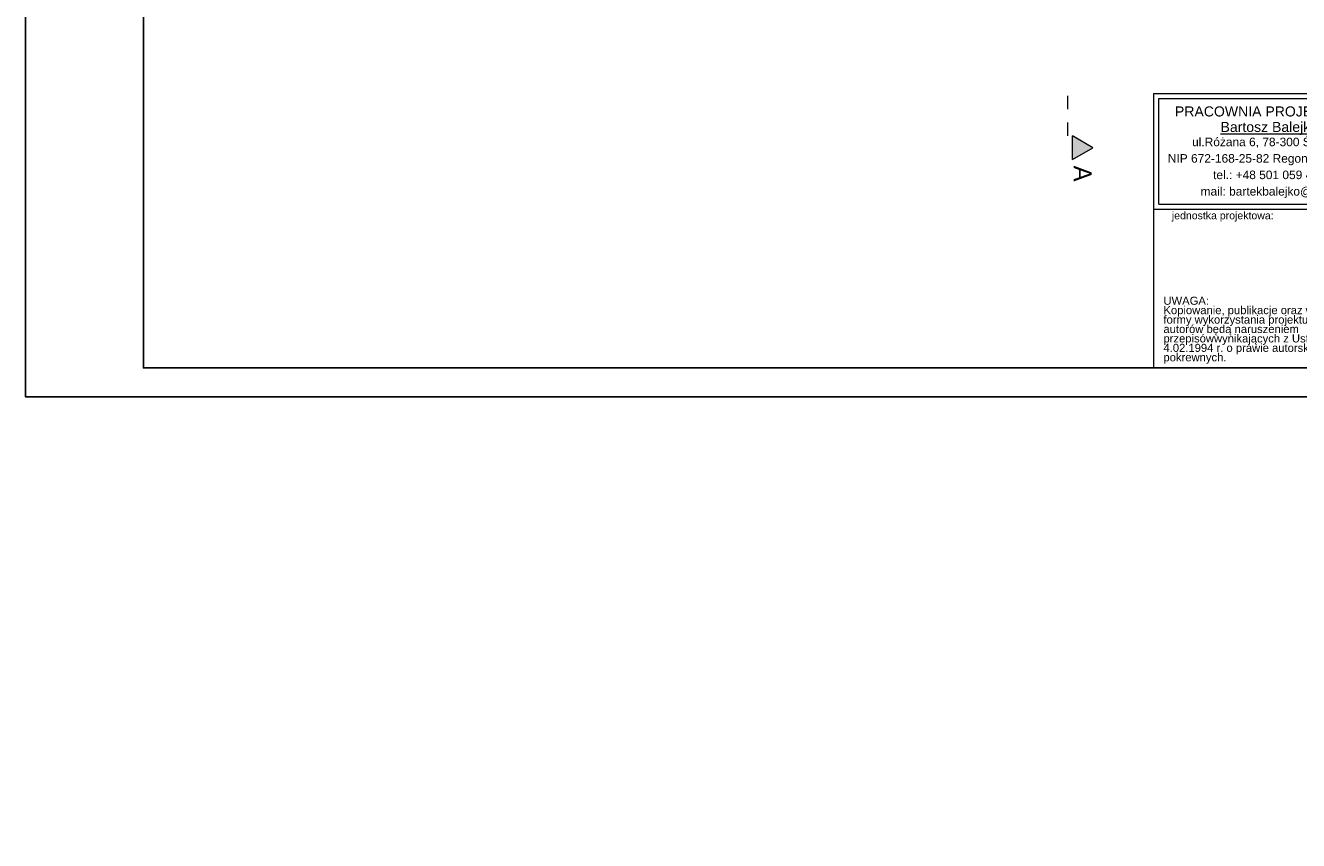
# Model space of a CAD drawing. Extents: x -438200 to -357500, y 15000 to 163871.
# Tile 99 of 148: x -438200 to -411234, y 89599 to 106865. Entities that reach past the tile are written whole.
import ezdxf
from ezdxf.lldxf.tags import DXFTag

# ---------------------------------------------------------------- set-up
doc = ezdxf.new("R2010")
doc.units = 0
doc.header["$MEASUREMENT"] = 0
doc.set_wipeout_variables(frame=1)
doc.linetypes.add('Dashed', pattern=[564.444447, 282.222223, -282.222223])
doc.layers.get('0').update_dxf_attribs({"color": 252})
for name, color, linetype in [('#podkład', 252, 'Continuous'), ('_TABELA', 7, 'Continuous'), ('IS_Opisy_działek_Therm', 7, 'SOLID')]:
    doc.layers.add(name, color=color, linetype=linetype)
for name, color, linetype, lineweight in [('ARCH TABELA_Nr_Pióra__21', 252, 'Continuous', 9), ('ARCH TABELA_Nr_Pióra__7', 252, 'Continuous', 13), ('INWENT OPISY_Nr_Pióra__21', 252, 'Continuous', 9), ('INWENT OPISY_Nr_Pióra__41', 252, 'Continuous', 15)]:
    doc.layers.add(name, color=color, linetype=linetype, lineweight=lineweight)
doc.styles.add('GENERATED_STYLE_5', font='txt')
doc.styles.add('GENERATED_STYLE_7', font='arial.ttf')
doc.styles.add('GENERATED_STYLE_8', font='arial.ttf')
doc.styles.get("Standard").update_dxf_attribs({"font": 'arial.ttf', "width": 0.8, "bigfont": 'BIGFONT.SHX'})
tags = doc.linetypes.add('SOLID', pattern=[10, 10, 0]).pattern_tags.tags
tags[6:7] = [DXFTag(74, 4), DXFTag(75, 0), DXFTag(340, '0'), DXFTag(46, 0.0), DXFTag(50, 0.0), DXFTag(44, 0.0), DXFTag(45, 0.0)]
tags[4:5] = [DXFTag(74, 4), DXFTag(75, 0), DXFTag(340, '0'), DXFTag(46, 0.0), DXFTag(50, 0.0), DXFTag(44, 0.0), DXFTag(45, 0.0)]

# ---------------------------------------------------------------- blocks, each defined once
blk = doc.blocks.new('poddasze')
at = {"layer": 'INWENT OPISY_Nr_Pióra__21', "linetype": 'Continuous'}
blk.add_hatch(color=252, dxfattribs=at).paths.add_polyline_path([(-415589, 73300), (-416025, 73056), (-416025, 73556)], flags=0)
at = {"layer": 'INWENT OPISY_Nr_Pióra__41', "color": 252, "linetype": 'Dashed'}
blk.add_line((-416125, 74400), (-416125, 73300), dxfattribs=at)
at = {"layer": 'INWENT OPISY_Nr_Pióra__41', "color": 252, "linetype": 'Continuous'}
for p, q in [((-416025, 73056), (-416025, 73556)), ((-415589, 73300), (-416025, 73556)), ((-416025, 73056), (-415589, 73300))]:
    blk.add_line(p, q, dxfattribs=at)
at = {"layer": 'INWENT OPISY_Nr_Pióra__21', "color": 252, "linetype": 'Continuous', "insert": (-415618, 72756), "char_height": 380, "attachment_point": 2, "rotation": 270, "style": 'GENERATED_STYLE_5'}
blk.add_mtext('{A}', dxfattribs=at)

msp = doc.modelspace()

# ---------------------------------------------------------------- block references
at = {"layer": '#podkład', "color": 3, "lineweight": 50}
msp.add_blockref('poddasze', (0, 30971), dxfattribs=at)

# ---------------------------------------------------------------- texts
at = {"layer": 'IS_Opisy_działek_Therm', "color": 3, "lineweight": 50, "ltscale": 10, "char_height": 180, "rotation": 90}
for insert, attachment_point in [((-419167, 90809), 7), ((-419109, 90789), 1), ((-419092, 90749), 7), ((-419092, 90749), 7), ((-428972, 90054), 9), ((-428914, 90054), 3), ((-427110, 90054), 9), ((-427052, 90054), 3), ((-424084, 90054), 9), ((-424026, 90054), 3), ((-420894, 90054), 9), ((-420836, 90054), 3), ((-428897, 89599), 9), ((-428897, 89599), 9), ((-427035, 89599), 9), ((-427035, 89599), 9), ((-424009, 89599), 9), ((-424009, 89599), 9), ((-420819, 89599), 9), ((-420819, 89599), 9)]:
    msp.add_mtext('\\fArial|b0|i0;', dxfattribs=dict(at, insert=insert, attachment_point=attachment_point))
at = {"layer": 'IS_Opisy_działek_Therm', "color": 3, "lineweight": 50, "ltscale": 10, "char_height": 180}
for insert, attachment_point in [((-421780, 90338), 7), ((-427755, 90278), 1), ((-427745, 90246), 7), ((-427745, 90246), 7), ((-427685, 90321), 7), ((-424626, 90215), 1), ((-424616, 90184), 7), ((-424616, 90184), 7), ((-424556, 90259), 7), ((-421850, 90295), 1), ((-421840, 90263), 7), ((-421840, 90263), 7)]:
    msp.add_mtext('\\fArial|b0|i0;', dxfattribs=dict(at, insert=insert, attachment_point=attachment_point))

# ---------------------------------------------------------------- next in the draw order: wipeouts: each hides what was drawn before it
at = {"color": 3, "lineweight": 50}
msp.add_wipeout([(-414300, 105421), (-396800, 105421), (-396800, 99610), (-414300, 99610)], dxfattribs=at)

# ---------------------------------------------------------------- next in the draw order: linework, layer by layer
at = {"layer": '_TABELA', "color": 7}
msp.add_lwpolyline([(-438200, 128700), (-396200, 128700), (-438200, 128700), (-438200, 99000), (-396200, 99000), (-396200, 128700)], dxfattribs=at)
msp.add_lwpolyline([(-396800, 128090), (-435700, 128090), (-435700, 99610), (-396800, 99610)], close=True, dxfattribs=at)
at = {"layer": 'ARCH TABELA_Nr_Pióra__21', "color": 0, "linetype": 'Continuous'}
for p, q in [((-414300, 99610), (-414300, 105421)), ((-414300, 105421), (-409406, 105421)), ((-414300, 102974), (-414300, 105421)), ((-414300, 105421), (-396800, 105421)), ((-414194, 103080), (-414194, 105315)), ((-414194, 105315), (-409513, 105315)), ((-414194, 103080), (-409513, 103080)), ((-414300, 102974), (-409406, 102974)), ((-414300, 99610), (-409406, 99610))]:
    msp.add_line(p, q, dxfattribs=at)

# ---------------------------------------------------------------- next in the draw order: texts
at = {"layer": 'ARCH TABELA_Nr_Pióra__7', "color": 0, "linetype": 'Continuous', "insert": (-411853, 105150), "char_height": 212.77, "attachment_point": 2, "line_spacing_factor": 0.926719, "style": 'GENERATED_STYLE_8'}
msp.add_mtext('{PRACOWNIA PROJEKTOWA\\P\\LBartosz Balejko}', dxfattribs=at)
at = {"layer": 'ARCH TABELA_Nr_Pióra__7', "color": 0, "linetype": 'Continuous', "style": 'GENERATED_STYLE_7'}
for s, insert, char_height, width, attachment_point, line_spacing_factor in [('{ul.Różana 6, 78-300 Świdwin\\PNIP 672-168-25-82 Regon 331349321\\Ptel.: +48 501 059 462\\Pmail: bartekbalejko@o2.pl}', (-411853, 104488), 180.85, 4680.85, 2, 1.156383), ('{UWAGA:\\PKopiowanie, publikacje oraz wszelkie inne formy wykorzystania projektu bez zgody autorów będą naruszeniem przepisówwynikających z Ustawy z dnia 4.02.1994 r. o prawie autorskim i prawach pokrewnych.}', (-414095, 101119), 170.213, 4483.41, 1, 0.703415)]:
    msp.add_mtext(s, dxfattribs=dict(at, insert=insert, char_height=char_height, width=width, attachment_point=attachment_point, line_spacing_factor=line_spacing_factor))
at = {"layer": 'ARCH TABELA_Nr_Pióra__7', "color": 0, "linetype": 'Continuous', "insert": (-413917, 102919), "char_height": 159.58, "attachment_point": 1, "style": 'GENERATED_STYLE_7'}
msp.add_mtext('{jednostka projektowa:}', dxfattribs=at)

doc.saveas('drawing.dxf')
